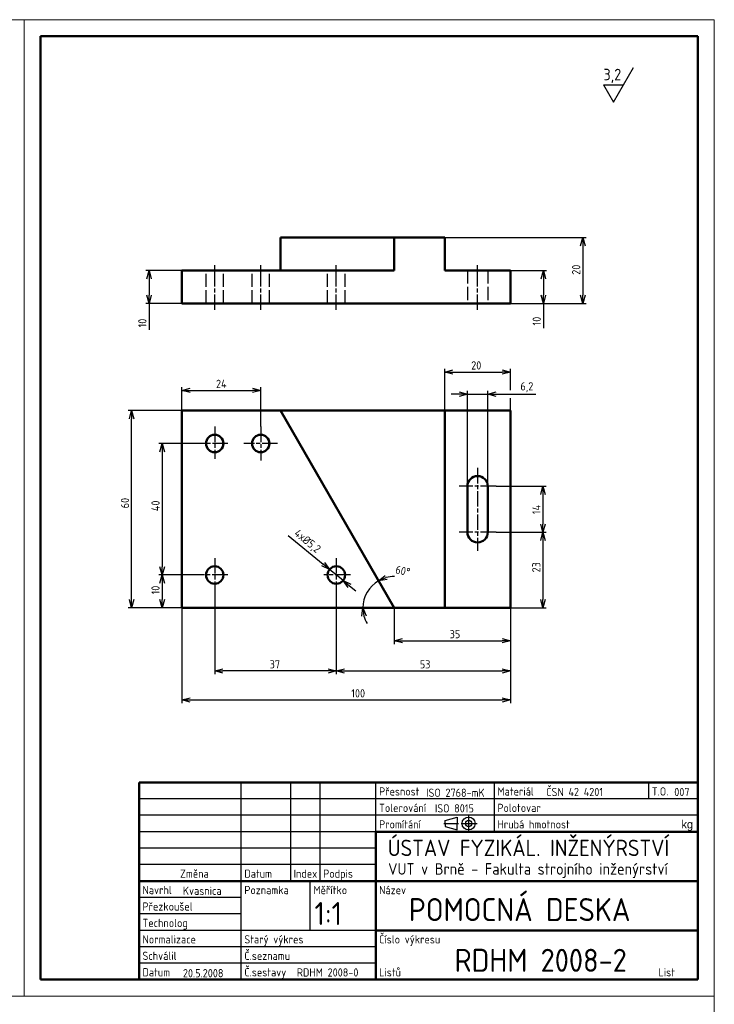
# Model space of a CAD drawing. Extents: x 324 to 1258, y -339 to 255.
# Tile 4 of 4: x 533 to 744, y -45 to 255. Entities that reach past the tile are written whole.
import ezdxf

# ---------------------------------------------------------------- set-up
doc = ezdxf.new("R2010")
doc.units = 0
doc.linetypes.add('CHAIN', pattern=[0.3543, 0.2362, -0.0295, 0.0591, -0.0295])
doc.linetypes.add('DASHED', pattern=[0.2068, 0.1655, -0.0413])
for name, color, linetype, lineweight in [('Centerline(ISO)', 1, 'CHAIN', 25), ('Dimensions(ISO)', 2, 'Continuous', 25), ('Hidden Edges(ISO)', 254, 'DASHED', 25), ('koty', 7, 'Continuous', 25), ('Viditelná (ISO)', 7, 'Continuous', 50), ('Visible Edges(ISO)', 7, 'Continuous', 50), ('šrafy', 100, 'Continuous', 25)]:
    doc.layers.add(name, color=color, linetype=linetype, lineweight=lineweight)
doc.styles.add('DEFAULT-ISO', font='isocp.shx')
doc.styles.add('ISO', font='iso8cs.shx', dxfattribs={"width": 0.75, "height": 3.5})
doc.styles.get("Standard").update_dxf_attribs({"font": 'ARIAL.TTF'})
doc.dimstyles.new('Copy of DEFAULT-ISO', dxfattribs={"dimtxt": 2.5, "dimasz": 2.5, "dimexe": 1, "dimexo": 0, "dimgap": 0.762, "dimtad": 1, "dimrnd": 1e-08, "dimzin": 12, "dimtxsty": 'DEFAULT-ISO', "dimblk": 'OPEN30', "dimcen": 0.09, "dimdle": 10, "dimclrd": 256, "dimclre": 256, "dimclrt": 256, "dimazin": 3, "dimtfac": 1, "dimtmove": 0, "dimatfit": 3, "dimldrblk": 'DOTSMALL', "dimfxl": 0, "dimtolj": 1, "dimtzin": 0, "dimlwd": 25, "dimlwe": -1, "dimarcsym": 0})
doc.dimstyles.get("Standard").update_dxf_attribs({"dimtxt": 0.18, "dimasz": 0.18, "dimexe": 0.18, "dimexo": 0.0625, "dimgap": 0.09, "dimtad": 0, "dimtih": 1, "dimtoh": 1, "dimdec": 4, "dimzin": 0, "dimdsep": 46, "dimtxsty": 'Standard', "dimcen": 0.09, "dimadec": 0, "dimazin": 0, "dimtfac": 1, "dimtdec": 4, "dimtofl": 0, "dimtmove": 0, "dimatfit": 3, "dimfxl": 0, "dimtolj": 1, "dimtzin": 0, "dimarcsym": 0})

# ---------------------------------------------------------------- blocks, each defined once
blk = doc.blocks.new('_Open30')
at = {"color": 0, "linetype": 'ByBlock', "lineweight": -2}
for p, q in [((-1, 0.27), (0, 0)), ((0, 0), (-1, -0.27)), ((0, 0), (-1, 0))]:
    blk.add_line(p, q, dxfattribs=at)
blk = doc.blocks.new('*D20')
at = {"layer": 'Defpoints', "color": 0, "linetype": 'Continuous'}
for p in [(677.49, 112.93), (677.49, 98.93), (691.76, 98.93)]:
    blk.add_point(p, dxfattribs=at)
at = {"layer": 'Dimensions(ISO)'}
for p, q in [((677.49, 112.93), (692.76, 112.93)), ((677.49, 98.93), (692.76, 98.93))]:
    blk.add_line(p, q, dxfattribs=at)
at = {"layer": 'Dimensions(ISO)', "lineweight": 25}
blk.add_line((691.76, 110.43), (691.76, 101.43), dxfattribs=at)
at = {"layer": 'Dimensions(ISO)', "linetype": 'Continuous', "lineweight": 25, "xscale": 2.5, "yscale": 2.5, "zscale": 2.5}
for p, rotation in [((691.76, 112.93), 90), ((691.76, 98.93), 270)]:
    blk.add_blockref('_Open30', p, dxfattribs=dict(at, rotation=rotation))
at = {"layer": 'Dimensions(ISO)', "linetype": 'Continuous', "lineweight": 25, "insert": (688.49, 104.44), "char_height": 2.5, "attachment_point": 1, "rotation": 90, "style": 'DEFAULT-ISO'}
blk.add_mtext('\\A1;14', dxfattribs=at)
blk = doc.blocks.new('_DotSmall')
at = {"color": 0, "linetype": 'ByBlock', "const_width": 0.5}
blk.add_lwpolyline([(-0.0625, 0, 1), (0.0625, 0, 1)], format="xyb", close=True, dxfattribs=at)
blk = doc.blocks.new('*D21')
at = {"layer": 'Defpoints', "color": 0, "linetype": 'Continuous'}
for p in [(674.99, 140.93), (668.79, 112.93), (674.99, 112.93)]:
    blk.add_point(p, dxfattribs=at)
at = {"layer": 'Dimensions(ISO)', "lineweight": 25}
for p, q in [((666.29, 140.93), (663.79, 140.93)), ((668.79, 140.93), (674.99, 140.93)), ((677.49, 140.93), (689.59, 140.93))]:
    blk.add_line(p, q, dxfattribs=at)
at = {"layer": 'Dimensions(ISO)'}
for p, q in [((668.79, 112.93), (668.79, 141.93)), ((674.99, 112.93), (674.99, 141.93))]:
    blk.add_line(p, q, dxfattribs=at)
at = {"layer": 'Dimensions(ISO)', "linetype": 'Continuous', "lineweight": 25, "xscale": 2.5, "yscale": 2.5, "zscale": 2.5}
blk.add_blockref('_Open30', (668.79, 140.93), dxfattribs=at)
at = {"layer": 'Dimensions(ISO)', "linetype": 'Continuous', "lineweight": 25, "xscale": 2.5, "yscale": 2.5, "zscale": 2.5, "rotation": 180}
blk.add_blockref('_Open30', (674.99, 140.93), dxfattribs=at)
at = {"layer": 'Dimensions(ISO)', "linetype": 'Continuous', "lineweight": 25, "insert": (684.91, 144.57), "char_height": 2.5, "attachment_point": 1, "style": 'DEFAULT-ISO'}
blk.add_mtext('\\A1;6,2', dxfattribs=at)
blk = doc.blocks.new('*D22')
at = {"layer": 'Defpoints', "color": 0, "linetype": 'Continuous'}
for p in [(677.49, 98.93), (681.89, 75.93), (691.76, 75.93)]:
    blk.add_point(p, dxfattribs=at)
at = {"layer": 'Dimensions(ISO)'}
for p, q in [((677.49, 98.93), (692.76, 98.93)), ((681.89, 75.93), (692.76, 75.93))]:
    blk.add_line(p, q, dxfattribs=at)
at = {"layer": 'Dimensions(ISO)', "lineweight": 25}
blk.add_line((691.76, 96.43), (691.76, 78.43), dxfattribs=at)
at = {"layer": 'Dimensions(ISO)', "linetype": 'Continuous', "lineweight": 25, "xscale": 2.5, "yscale": 2.5, "zscale": 2.5}
for p, rotation in [((691.76, 98.93), 90), ((691.76, 75.93), 270)]:
    blk.add_blockref('_Open30', p, dxfattribs=dict(at, rotation=rotation))
at = {"layer": 'Dimensions(ISO)', "linetype": 'Continuous', "lineweight": 25, "insert": (688.49, 86.72), "char_height": 2.5, "attachment_point": 1, "rotation": 90, "style": 'DEFAULT-ISO'}
blk.add_mtext('\\A1;23', dxfattribs=at)
blk = doc.blocks.new('*D23')
at = {"layer": 'Defpoints', "color": 0, "linetype": 'Continuous'}
for p in [(611.89, 135.93), (637.55, 79.2), (646.52, 75.93), (646.53, 75.93)]:
    blk.add_point(p, dxfattribs=at)
at = {"layer": 'Dimensions(ISO)', "lineweight": 25}
for start, end in [(120, 180), (89.9137, 104.9568), (195.0432, 210.0863)]:
    blk.add_arc((646.53, 75.93), 9.55, start, end, dxfattribs=at)
at = {"layer": 'Dimensions(ISO)', "linetype": 'Continuous', "lineweight": 25, "xscale": 2.5, "yscale": 2.5, "zscale": 2.5}
for p, rotation in [((641.75, 84.2), 202.478414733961), ((636.98, 75.93), 97.5215852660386)]:
    blk.add_blockref('_Open30', p, dxfattribs=dict(at, rotation=rotation))
at = {"layer": 'Dimensions(ISO)', "linetype": 'Continuous', "lineweight": 25, "insert": (647.23, 88.91), "char_height": 2.5, "attachment_point": 1, "rotation": 347.1701, "style": 'DEFAULT-ISO'}
blk.add_mtext('\\A1;60°', dxfattribs=at)
blk = doc.blocks.new('*D24')
at = {"layer": 'Defpoints', "color": 0, "linetype": 'Continuous'}
for p in [(581.89, 75.93), (681.89, 75.93), (681.89, 47.93)]:
    blk.add_point(p, dxfattribs=at)
at = {"layer": 'Dimensions(ISO)'}
for p, q in [((581.89, 75.93), (581.89, 46.93)), ((681.89, 75.93), (681.89, 46.93))]:
    blk.add_line(p, q, dxfattribs=at)
at = {"layer": 'Dimensions(ISO)', "lineweight": 25}
blk.add_line((584.39, 47.93), (679.39, 47.93), dxfattribs=at)
at = {"layer": 'Dimensions(ISO)', "linetype": 'Continuous', "lineweight": 25, "xscale": 2.5, "yscale": 2.5, "zscale": 2.5, "rotation": 180}
blk.add_blockref('_Open30', (581.89, 47.93), dxfattribs=at)
at = {"layer": 'Dimensions(ISO)', "linetype": 'Continuous', "lineweight": 25, "xscale": 2.5, "yscale": 2.5, "zscale": 2.5}
blk.add_blockref('_Open30', (681.89, 47.93), dxfattribs=at)
at = {"layer": 'Dimensions(ISO)', "linetype": 'Continuous', "lineweight": 25, "insert": (633.44, 51.19), "char_height": 2.5, "attachment_point": 1, "style": 'DEFAULT-ISO'}
blk.add_mtext('\\A1;100', dxfattribs=at)
blk = doc.blocks.new('*D25')
at = {"layer": 'Defpoints', "color": 0, "linetype": 'Continuous'}
for p in [(646.53, 75.93), (681.89, 75.93), (681.89, 65.93)]:
    blk.add_point(p, dxfattribs=at)
at = {"layer": 'Dimensions(ISO)'}
for p, q in [((646.53, 75.93), (646.53, 64.93)), ((681.89, 75.93), (681.89, 64.93))]:
    blk.add_line(p, q, dxfattribs=at)
at = {"layer": 'Dimensions(ISO)', "lineweight": 25}
blk.add_line((649.03, 65.93), (679.39, 65.93), dxfattribs=at)
at = {"layer": 'Dimensions(ISO)', "linetype": 'Continuous', "lineweight": 25, "xscale": 2.5, "yscale": 2.5, "zscale": 2.5, "rotation": 180}
blk.add_blockref('_Open30', (646.53, 65.93), dxfattribs=at)
at = {"layer": 'Dimensions(ISO)', "linetype": 'Continuous', "lineweight": 25, "xscale": 2.5, "yscale": 2.5, "zscale": 2.5}
blk.add_blockref('_Open30', (681.89, 65.93), dxfattribs=at)
at = {"layer": 'Dimensions(ISO)', "linetype": 'Continuous', "lineweight": 25, "insert": (663.39, 69.19), "char_height": 2.5, "attachment_point": 1, "style": 'DEFAULT-ISO'}
blk.add_mtext('\\A1;35', dxfattribs=at)
blk = doc.blocks.new('*D26')
at = {"layer": 'Defpoints', "color": 0, "linetype": 'Continuous'}
for p in [(591.89, 81.13), (628.89, 81.13), (591.89, 56.75)]:
    blk.add_point(p, dxfattribs=at)
at = {"layer": 'Dimensions(ISO)'}
for p, q in [((591.89, 81.13), (591.89, 55.75)), ((628.89, 81.13), (628.89, 55.75))]:
    blk.add_line(p, q, dxfattribs=at)
at = {"layer": 'Dimensions(ISO)', "lineweight": 25}
blk.add_line((626.39, 56.75), (594.39, 56.75), dxfattribs=at)
at = {"layer": 'Dimensions(ISO)', "linetype": 'Continuous', "lineweight": 25, "xscale": 2.5, "yscale": 2.5, "zscale": 2.5, "rotation": 180}
blk.add_blockref('_Open30', (591.89, 56.75), dxfattribs=at)
at = {"layer": 'Dimensions(ISO)', "linetype": 'Continuous', "lineweight": 25, "xscale": 2.5, "yscale": 2.5, "zscale": 2.5}
blk.add_blockref('_Open30', (628.89, 56.75), dxfattribs=at)
at = {"layer": 'Dimensions(ISO)', "linetype": 'Continuous', "lineweight": 25, "insert": (608.62, 60.01), "char_height": 2.5, "attachment_point": 1, "style": 'DEFAULT-ISO'}
blk.add_mtext('\\A1;37', dxfattribs=at)
blk = doc.blocks.new('*D27')
at = {"layer": 'Defpoints', "color": 0, "linetype": 'Continuous'}
for p in [(583.39, 85.93), (575.89, 75.93), (581.89, 75.93)]:
    blk.add_point(p, dxfattribs=at)
at = {"layer": 'Dimensions(ISO)'}
for p, q in [((583.39, 85.93), (574.89, 85.93)), ((581.89, 75.93), (574.89, 75.93))]:
    blk.add_line(p, q, dxfattribs=at)
at = {"layer": 'Dimensions(ISO)', "lineweight": 25}
blk.add_line((575.89, 83.43), (575.89, 78.43), dxfattribs=at)
at = {"layer": 'Dimensions(ISO)', "linetype": 'Continuous', "lineweight": 25, "xscale": 2.5, "yscale": 2.5, "zscale": 2.5}
for p, rotation in [((575.89, 85.93), 90), ((575.89, 75.93), 270)]:
    blk.add_blockref('_Open30', p, dxfattribs=dict(at, rotation=rotation))
at = {"layer": 'Dimensions(ISO)', "linetype": 'Continuous', "lineweight": 25, "insert": (572.62, 80.02), "char_height": 2.5, "attachment_point": 1, "rotation": 90, "style": 'DEFAULT-ISO'}
blk.add_mtext('\\A1;10', dxfattribs=at)
blk = doc.blocks.new('*D28')
at = {"layer": 'Defpoints', "color": 0, "linetype": 'Continuous'}
for p in [(587.65, 125.93), (575.89, 85.93), (588.38, 85.93)]:
    blk.add_point(p, dxfattribs=at)
at = {"layer": 'Dimensions(ISO)'}
for p, q in [((587.65, 125.93), (574.89, 125.93)), ((588.38, 85.93), (574.89, 85.93))]:
    blk.add_line(p, q, dxfattribs=at)
at = {"layer": 'Dimensions(ISO)', "lineweight": 25}
blk.add_line((575.89, 123.43), (575.89, 88.43), dxfattribs=at)
at = {"layer": 'Dimensions(ISO)', "linetype": 'Continuous', "lineweight": 25, "xscale": 2.5, "yscale": 2.5, "zscale": 2.5}
for p, rotation in [((575.89, 125.93), 90), ((575.89, 85.93), 270)]:
    blk.add_blockref('_Open30', p, dxfattribs=dict(at, rotation=rotation))
at = {"layer": 'Dimensions(ISO)', "linetype": 'Continuous', "lineweight": 25, "insert": (572.62, 105.36), "char_height": 2.5, "attachment_point": 1, "rotation": 90, "style": 'DEFAULT-ISO'}
blk.add_mtext('\\A1;40', dxfattribs=at)
blk = doc.blocks.new('*D29')
at = {"layer": 'Defpoints', "color": 0, "linetype": 'Continuous'}
for p in [(566.58, 135.93), (581.89, 135.93), (581.89, 75.93)]:
    blk.add_point(p, dxfattribs=at)
at = {"layer": 'Dimensions(ISO)'}
for p, q in [((581.89, 135.93), (565.58, 135.93)), ((581.89, 75.93), (565.58, 75.93))]:
    blk.add_line(p, q, dxfattribs=at)
at = {"layer": 'Dimensions(ISO)', "lineweight": 25}
blk.add_line((566.58, 78.43), (566.58, 133.43), dxfattribs=at)
at = {"layer": 'Dimensions(ISO)', "linetype": 'Continuous', "lineweight": 25, "xscale": 2.5, "yscale": 2.5, "zscale": 2.5}
for p, rotation in [((566.58, 135.93), 90), ((566.58, 75.93), 270)]:
    blk.add_blockref('_Open30', p, dxfattribs=dict(at, rotation=rotation))
at = {"layer": 'Dimensions(ISO)', "linetype": 'Continuous', "lineweight": 25, "insert": (563.32, 106.22), "char_height": 2.5, "attachment_point": 1, "rotation": 90, "style": 'DEFAULT-ISO'}
blk.add_mtext('\\A1;60', dxfattribs=at)
blk = doc.blocks.new('*D30')
at = {"layer": 'Defpoints', "color": 0, "linetype": 'Continuous'}
for p in [(661.89, 188.56), (681.89, 168.56), (703.89, 168.56)]:
    blk.add_point(p, dxfattribs=at)
at = {"layer": 'Dimensions(ISO)'}
for p, q in [((661.89, 188.56), (704.89, 188.56)), ((681.89, 168.56), (704.89, 168.56))]:
    blk.add_line(p, q, dxfattribs=at)
at = {"layer": 'Dimensions(ISO)', "lineweight": 25}
blk.add_line((703.89, 186.06), (703.89, 171.06), dxfattribs=at)
at = {"layer": 'Dimensions(ISO)', "linetype": 'Continuous', "lineweight": 25, "xscale": 2.5, "yscale": 2.5, "zscale": 2.5}
for p, rotation in [((703.89, 188.56), 90), ((703.89, 168.56), 270)]:
    blk.add_blockref('_Open30', p, dxfattribs=dict(at, rotation=rotation))
at = {"layer": 'Dimensions(ISO)', "linetype": 'Continuous', "lineweight": 25, "insert": (700.62, 177.26), "char_height": 2.5, "attachment_point": 1, "rotation": 90, "style": 'DEFAULT-ISO'}
blk.add_mtext('\\A1;20', dxfattribs=at)
blk = doc.blocks.new('*D31')
at = {"layer": 'Defpoints', "color": 0, "linetype": 'Continuous'}
for p in [(681.89, 178.56), (691.89, 178.56), (681.89, 168.56)]:
    blk.add_point(p, dxfattribs=at)
at = {"layer": 'Dimensions(ISO)'}
for p, q in [((681.89, 178.56), (692.89, 178.56)), ((681.89, 168.56), (692.89, 168.56))]:
    blk.add_line(p, q, dxfattribs=at)
at = {"layer": 'Dimensions(ISO)', "lineweight": 25}
for p, q in [((691.89, 176.06), (691.89, 171.06)), ((691.89, 168.56), (691.89, 161.06))]:
    blk.add_line(p, q, dxfattribs=at)
at = {"layer": 'Dimensions(ISO)', "linetype": 'Continuous', "lineweight": 25, "xscale": 2.5, "yscale": 2.5, "zscale": 2.5}
for p, rotation in [((691.89, 178.56), 90), ((691.89, 168.56), 270)]:
    blk.add_blockref('_Open30', p, dxfattribs=dict(at, rotation=rotation))
at = {"layer": 'Dimensions(ISO)', "linetype": 'Continuous', "lineweight": 25, "insert": (688.62, 161.83), "char_height": 2.5, "attachment_point": 1, "rotation": 90, "style": 'DEFAULT-ISO'}
blk.add_mtext('\\A1;10', dxfattribs=at)
blk = doc.blocks.new('*D32')
at = {"layer": 'Defpoints', "color": 0, "linetype": 'Continuous'}
for p in [(571.89, 178.56), (581.89, 178.56), (581.89, 168.56)]:
    blk.add_point(p, dxfattribs=at)
at = {"layer": 'Dimensions(ISO)'}
for p, q in [((581.89, 178.56), (570.89, 178.56)), ((581.89, 168.56), (570.89, 168.56))]:
    blk.add_line(p, q, dxfattribs=at)
at = {"layer": 'Dimensions(ISO)', "lineweight": 25}
for p, q in [((571.89, 176.06), (571.89, 171.06)), ((571.89, 168.56), (571.89, 160.47))]:
    blk.add_line(p, q, dxfattribs=at)
at = {"layer": 'Dimensions(ISO)', "linetype": 'Continuous', "lineweight": 25, "xscale": 2.5, "yscale": 2.5, "zscale": 2.5}
for p, rotation in [((571.89, 178.56), 90), ((571.89, 168.56), 270)]:
    blk.add_blockref('_Open30', p, dxfattribs=dict(at, rotation=rotation))
at = {"layer": 'Dimensions(ISO)', "linetype": 'Continuous', "lineweight": 25, "insert": (568.62, 161.23), "char_height": 2.5, "attachment_point": 1, "rotation": 90, "style": 'DEFAULT-ISO'}
blk.add_mtext('\\A1;10', dxfattribs=at)
blk = doc.blocks.new('*D33')
at = {"layer": 'Defpoints', "color": 0}
for p in [(605.89, 142.07), (581.89, 135.93), (605.89, 131.08)]:
    blk.add_point(p, dxfattribs=at)
at = {"layer": 'Dimensions(ISO)'}
for p, q in [((581.89, 135.93), (581.89, 143.07)), ((605.89, 131.08), (605.89, 143.07))]:
    blk.add_line(p, q, dxfattribs=at)
at = {"layer": 'Dimensions(ISO)', "lineweight": 25}
blk.add_line((584.39, 142.07), (603.39, 142.07), dxfattribs=at)
at = {"layer": 'Dimensions(ISO)', "lineweight": 25, "xscale": 2.5, "yscale": 2.5, "zscale": 2.5, "rotation": 180}
blk.add_blockref('_Open30', (581.89, 142.07), dxfattribs=at)
at = {"layer": 'Dimensions(ISO)', "lineweight": 25, "xscale": 2.5, "yscale": 2.5, "zscale": 2.5}
blk.add_blockref('_Open30', (605.89, 142.07), dxfattribs=at)
at = {"layer": 'Dimensions(ISO)', "insert": (593.89, 144.08), "char_height": 2.5, "attachment_point": 5, "style": 'DEFAULT-ISO'}
blk.add_mtext('\\A1;24', dxfattribs=at)
blk = doc.blocks.new('PROFST00JR2SSC')
at = {"layer": 'koty'}
for p, q in [((0, 0), (6.06, 10.5)), ((-3.03, 5.25), (0, 0)), ((-3.03, 5.25), (3.03, 5.25))]:
    blk.add_line(p, q, dxfattribs=at)
at = {"flags": 9}
for tag in ['INFO', 'INFO1', 'INFO2', 'INFO3', 'INFO4', 'INFO5', 'INFO6', 'INFO7', 'INFO8', 'INFO9']:
    blk.add_attdef(tag, (0, 0), '', height=3, dxfattribs=at)
at = {"layer": 'koty', "style": 'DEFAULT-ISO'}
blk.add_text('3,2', height=3.5, dxfattribs=at).set_placement((-3.08, 6.65))
blk = doc.blocks.new('*D34')
at = {"layer": 'Defpoints', "color": 0}
for p in [(626.83, 87.61), (630.94, 84.25)]:
    blk.add_point(p, dxfattribs=at)
at = {"layer": 'Dimensions(ISO)', "lineweight": 25}
for p, q in [((614.21, 97.92), (624.9, 89.19)), ((630.94, 84.25), (626.83, 87.61)), ((632.87, 82.67), (634.81, 81.09))]:
    blk.add_line(p, q, dxfattribs=at)
at = {"layer": 'Dimensions(ISO)', "lineweight": 25, "xscale": 2.5, "yscale": 2.5, "zscale": 2.5}
for p, rotation in [((626.83, 87.61), 320.7459016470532), ((630.94, 84.25), 140.7459016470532)]:
    blk.add_blockref('_Open30', p, dxfattribs=dict(at, rotation=rotation))
at = {"layer": 'Dimensions(ISO)', "insert": (619.98, 96.05), "char_height": 2.5, "attachment_point": 5, "rotation": 320.7459, "style": 'DEFAULT-ISO'}
blk.add_mtext('\\A1;4x%%c5,2', dxfattribs=at)
blk = doc.blocks.new('_Dot')
at = {"color": 0, "linetype": 'ByBlock', "lineweight": -2}
blk.add_line((-0.5, 0), (-1, 0), dxfattribs=at)
at = {"color": 0, "linetype": 'ByBlock', "const_width": 0.5}
blk.add_lwpolyline([(-0.25, 0, 1), (0.25, 0, 1)], format="xyb", close=True, dxfattribs=at)
blk = doc.blocks.new('*D44')
at = {"layer": 'Defpoints', "color": 0}
for p in [(681.89, 147.67), (681.89, 142.15), (661.89, 135.93)]:
    blk.add_point(p, dxfattribs=at)
at = {"layer": 'Dimensions(ISO)'}
for p, q in [((661.89, 135.93), (661.89, 148.67)), ((681.89, 142.15), (681.89, 148.67))]:
    blk.add_line(p, q, dxfattribs=at)
at = {"layer": 'Dimensions(ISO)', "lineweight": 25}
blk.add_line((664.39, 147.67), (679.39, 147.67), dxfattribs=at)
at = {"layer": 'Dimensions(ISO)', "lineweight": 25, "xscale": 2.5, "yscale": 2.5, "zscale": 2.5, "rotation": 180}
blk.add_blockref('_Open30', (661.89, 147.67), dxfattribs=at)
at = {"layer": 'Dimensions(ISO)', "lineweight": 25, "xscale": 2.5, "yscale": 2.5, "zscale": 2.5}
blk.add_blockref('_Open30', (681.89, 147.67), dxfattribs=at)
at = {"layer": 'Dimensions(ISO)', "insert": (671.47, 149.68), "char_height": 2.5, "attachment_point": 5, "style": 'DEFAULT-ISO'}
blk.add_mtext('\\A1;20', dxfattribs=at)
blk = doc.blocks.new('*D45')
at = {"layer": 'Defpoints', "color": 0}
for p in [(628.89, 81.13), (681.89, 75.93), (681.89, 56.75)]:
    blk.add_point(p, dxfattribs=at)
at = {"layer": 'Dimensions(ISO)'}
for p, q in [((628.89, 81.13), (628.89, 55.75)), ((681.89, 75.93), (681.89, 55.75))]:
    blk.add_line(p, q, dxfattribs=at)
at = {"layer": 'Dimensions(ISO)', "lineweight": 25}
blk.add_line((631.39, 56.75), (679.39, 56.75), dxfattribs=at)
at = {"layer": 'Dimensions(ISO)', "lineweight": 25, "xscale": 2.5, "yscale": 2.5, "zscale": 2.5, "rotation": 180}
blk.add_blockref('_Open30', (628.89, 56.75), dxfattribs=at)
at = {"layer": 'Dimensions(ISO)', "lineweight": 25, "xscale": 2.5, "yscale": 2.5, "zscale": 2.5}
blk.add_blockref('_Open30', (681.89, 56.75), dxfattribs=at)
at = {"layer": 'Dimensions(ISO)', "insert": (655.91, 58.76), "char_height": 2.5, "attachment_point": 5, "style": 'DEFAULT-ISO'}
blk.add_mtext('\\A1;53', dxfattribs=at)
blk = doc.blocks.new('A$C6CD7224C')
at = {"layer": 'Visible Edges(ISO)'}
for p, q in [((-170, 60), (0, 60)), ((-170, 60), (-170, 0)), ((0, 0), (0, 60)), ((0, 45), (-98, 45)), ((-98, 45), (-98, 0)), ((-98, 30), (-170, 30)), ((0, 30), (-98, 30)), ((0, 15), (-98, 15)), ((-170, 0), (0, 0))]:
    blk.add_line(p, q, dxfattribs=at)
at = {"layer": 'šrafy'}
for p, q in [((-139, 0), (-139, 60)), ((-124, 60), (-124, 30)), ((-115, 60), (-115, 30)), ((-98, 45), (-98, 60)), ((-62, 60), (-62, 45)), ((-15, 60), (-15, 55)), ((-55, 55), (-170, 55)), ((0, 55), (-55, 55)), ((-55, 50), (-170, 50)), ((-76.89, 48.45), (-73.27, 49.47)), ((-76.89, 47.5), (-76.89, 48.45)), ((-73.27, 49.47), (-73.27, 47.5)), ((-69.77, 49.82), (-69.77, 45.14)), ((0, 50), (-55, 50)), ((-98, 45), (-170, 45)), ((-77.29, 47.5), (-72.83, 47.5)), ((-76.89, 47.5), (-76.89, 46.55)), ((-76.89, 46.55), (-73.27, 45.53)), ((-73.27, 45.53), (-73.27, 47.5)), ((-72.04, 47.5), (-67.12, 47.5)), ((-98, 40), (-170, 40)), ((-98, 35), (-170, 35)), ((-118, 15), (-118, 30)), ((-139, 25), (-170, 25)), ((-139, 20), (-170, 20)), ((-98, 15), (-170, 15)), ((-98, 10), (-170, 10)), ((-98, 5), (-170, 5))]:
    blk.add_line(p, q, dxfattribs=at)
for radius in [1.97, 0.951]:
    blk.add_circle((-69.77, 47.5), radius, dxfattribs=at)
at = {"layer": 'koty', "color": 1, "style": 'DEFAULT-ISO'}
blk.add_text('VUT v Brně - Fakulta strojního inženýrství', height=3.5, dxfattribs=at).set_placement((-94.24, 31.93))
at = {"layer": 'koty', "style": 'DEFAULT-ISO', "flags": 8}
blk.add_attdef('ISO2786-MK', (-82.67, 55.6), '', height=2.5, dxfattribs=at)
at = {"layer": 'koty', "style": 'DEFAULT-ISO'}
for tag, p in [('ALMGSIO.5', (-46.14, 55.83)), ('007', (-7.19, 55.83)), ('ISO8015', (-80.02, 50.86)), ('%%C65X440', (-44.16, 50.86)), ('ČSN425510', (-23.7, 50.86)), ('SHÁNĚL', (-156.7, 25.78)), ('SHÁNĚL', (-156.7, 5.9)), ('4-S42-13/02', (-122.1, 5.85)), ('7.12.2003', (-156.7, 0.71)), ('4-S42-13/02', (-122.02, 0.94))]:
    blk.add_attdef(tag, p, '', height=2.5, dxfattribs=at)
at = {"layer": 'Visible Edges(ISO)', "style": 'DEFAULT-ISO'}
blk.add_text('ÚSTAV FYZIKÁL. INŽENÝRSTVÍ', height=5, dxfattribs=at).set_placement((-94.34, 37.57))
for tag, p in [("ČOČKA_F'=118,455", (-87.97, 17.81)), ('1:1', (-116.65, 16.61)), ('1-S42-13/13', (-74.05, 2.38))]:
    blk.add_attdef(tag, p, '', height=7, dxfattribs=at)
at = {"layer": 'šrafy'}
for s, style, p in [('Přesnost', 'DEFAULT-ISO', (-97, 56)), ('Materiál', 'DEFAULT-ISO', (-61, 56)), ('T.O.', 'DEFAULT-ISO', (-14, 56)), ('Tolerování', 'DEFAULT-ISO', (-97, 51)), ('Polotovar', 'DEFAULT-ISO', (-61, 51)), ('Promítání', 'DEFAULT-ISO', (-97, 46)), ('Hrubá hmotnost', 'DEFAULT-ISO', (-61, 46)), ('kg', 'ISO', (-5, 46)), (' Změna', 'DEFAULT-ISO', (-159, 31)), ('Datum', 'DEFAULT-ISO', (-138, 31)), ('Index', 'DEFAULT-ISO', (-123, 31)), ('Podpis', 'DEFAULT-ISO', (-114, 31)), ('Navrhl', 'DEFAULT-ISO', (-169, 26)), ('Poznamka', 'DEFAULT-ISO', (-138, 26)), ('Měřítko', 'DEFAULT-ISO', (-117, 26)), ('Název', 'DEFAULT-ISO', (-97, 26)), ('Přezkoušel', 'DEFAULT-ISO', (-169, 21)), ('Technolog', 'DEFAULT-ISO', (-169, 16)), ('Normalizace', 'DEFAULT-ISO', (-169, 11)), ('Starý výkres', 'DEFAULT-ISO', (-138, 11)), ('Číslo výkresu', 'DEFAULT-ISO', (-97, 11)), ('Č.seznamu', 'DEFAULT-ISO', (-138, 6)), ('Schválil', 'DEFAULT-ISO', (-169, 6)), ('Datum', 'DEFAULT-ISO', (-169, 1)), ('Č.sestavy', 'DEFAULT-ISO', (-138, 1)), ('Listů', 'DEFAULT-ISO', (-97, 1)), ('List', 'DEFAULT-ISO', (-12, 1))]:
    blk.add_text(s, height=2.5, dxfattribs=dict(at, style=style)).set_placement(p)

msp = doc.modelspace()

# ---------------------------------------------------------------- linework, layer by layer
at = {"color": 7, "lineweight": 20, "ltscale": 0.2}
for p, q in [((533.91038249, 254.84281349), (323.91038249, 254.84281349)), ((533.91038249, -42.15718651), (533.91038249, 254.84281349)), ((533.91038249, 254.84281349), (533.91038249, -42.15718651)), ((743.91038249, 254.84281349), (533.91038249, 254.84281349)), ((743.91038249, -42.15718651), (743.91038249, 254.84281349)), ((323.91038249, -42.15718651), (533.91038249, -42.15718651)), ((533.91038249, -42.15718651), (323.91038249, -42.15718651)), ((533.91038249, -42.15718651), (743.91038249, -42.15718651)), ((743.91038249, -42.15718651), (533.91038249, -42.15718651)), ((743.91038249, -339.15718651), (743.91038249, -42.15718651))]:
    msp.add_line(p, q, dxfattribs=at)
at = {"layer": 'Centerline(ISO)', "linetype": 'CHAIN', "ltscale": 20}
for p, q in [((591.88626974, 166.56268012), (591.88626974, 180.56268012)), ((605.88626974, 166.56268012), (605.88626974, 180.56268012)), ((628.88626974, 166.56268012), (628.88626974, 180.56268012)), ((671.88626974, 166.56268012), (671.88626974, 180.56268012)), ((591.88626974, 131.08043543), (591.88626974, 121.22834807)), ((605.88626974, 131.08043543), (605.88626974, 120.78043543)), ((595.9180948, 125.93043543), (587.65252297, 125.93043543)), ((611.03626974, 125.93043543), (600.73626974, 125.93043543)), ((671.88626974, 118.53043543), (671.88626974, 93.33043543)), ((677.48626974, 112.93043543), (666.28626974, 112.93043543)), ((677.48626974, 98.93043543), (666.28626974, 98.93043543)), ((591.88626974, 91.08043543), (591.88626974, 81.1307905)), ((628.88626974, 91.08043543), (628.88626974, 81.1307905)), ((595.84623173, 85.93043543), (588.38403413, 85.93043543)), ((633.22611772, 85.93043543), (625.07550967, 85.93043543))]:
    msp.add_line(p, q, dxfattribs=at)
at = {"layer": 'Dimensions(ISO)'}
msp.add_line((681.88626974, 135.93043543), (681.88626974, 139.67955043), dxfattribs=at)
at = {"layer": 'Hidden Edges(ISO)', "ltscale": 24.17795}
for p, q in [((589.23626974, 168.56268012), (589.23626974, 178.56268012)), ((594.53626974, 168.56268012), (594.53626974, 178.56268012)), ((603.23626974, 168.56268012), (603.23626974, 178.56268012)), ((608.53626974, 168.56268012), (608.53626974, 178.56268012)), ((626.23626974, 168.56268012), (626.23626974, 178.56268012)), ((631.53626974, 168.56268012), (631.53626974, 178.56268012)), ((668.78626974, 178.56268012), (668.78626974, 168.56268012)), ((674.98626974, 178.56268012), (674.98626974, 168.56268012))]:
    msp.add_line(p, q, dxfattribs=at)
at = {"layer": 'Viditelná (ISO)', "ltscale": 0.2}
for p, q in [((538.91038249, 249.84281349), (538.91038249, -37.15718651)), ((738.91038249, 249.84281349), (538.91038249, 249.84281349)), ((738.91038249, -37.15718651), (738.91038249, 249.84281349)), ((538.91038249, -37.15718651), (738.91038249, -37.15718651))]:
    msp.add_line(p, q, dxfattribs=at)
at = {"layer": 'Viditelná (ISO)'}
for p, q in [((611.88626974, 188.56268012), (646.52728589, 188.56268012)), ((611.88626974, 178.56268012), (611.88626974, 188.56268012)), ((646.52728589, 188.56268012), (646.52728589, 178.56268012)), ((661.88626974, 188.56268012), (646.52728589, 188.56268012)), ((661.88626974, 178.56268012), (661.88626974, 188.56268012)), ((646.52728589, 178.56268012), (581.88626974, 178.56268012)), ((581.88626974, 168.56268012), (581.88626974, 178.56268012)), ((681.88626974, 178.56268012), (661.88626974, 178.56268012)), ((681.88626974, 168.56268012), (681.88626974, 178.56268012)), ((681.88626974, 168.56268012), (581.88626974, 168.56268012)), ((581.88626974, 135.93043543), (611.88626974, 135.93043543)), ((581.88626974, 75.93043543), (581.88626974, 135.93043543)), ((611.88626974, 135.93043543), (646.52728589, 75.93043543)), ((611.88626974, 135.93043543), (661.88626974, 135.93043543)), ((661.88626974, 75.93043543), (661.88626974, 135.93043543)), ((661.88626974, 135.93043543), (681.88626974, 135.93043543)), ((681.88626974, 135.93043543), (681.88626974, 75.93043543)), ((668.78626974, 98.93043543), (668.78626974, 112.93043543)), ((674.98626974, 112.93043543), (674.98626974, 98.93043543)), ((646.52728589, 75.93043543), (581.88626974, 75.93043543)), ((661.88626974, 75.93043543), (646.52728589, 75.93043543)), ((681.88626974, 75.93043543), (661.88626974, 75.93043543))]:
    msp.add_line(p, q, dxfattribs=at)
for centre in [(591.88626974, 125.93043543), (605.88626974, 125.93043543), (591.88626974, 85.93043543), (628.88626974, 85.93043543)]:
    msp.add_circle(centre, 2.65, dxfattribs=at)
for centre, start, end in [((671.88626974, 112.93043543), 0, 180), ((671.88626974, 98.93043543), 180, 0)]:
    msp.add_arc(centre, 3.1, start, end, dxfattribs=at)

# ---------------------------------------------------------------- block references
at = {"layer": 'Viditelná (ISO)', "xscale": 1.000439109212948, "yscale": 1.000439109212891, "zscale": 1.00043910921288}
msp.add_blockref('PROFST00JR2SSC', (713.24275675, 229.75976471), dxfattribs=at)
at = {"layer": 'Viditelná (ISO)'}
ref = msp.add_blockref('A$C6CD7224C', (738.91038249, -37.15718651), dxfattribs=at)
ref.add_attrib('ALMGSIO.5', 'ČSN 42 4201', (692.77002786, 18.67265552), dxfattribs={"layer": 'koty', "height": 2.5, "style": 'DEFAULT-ISO'})
ref.add_attrib('007', '007', (731.7187087, 18.67265552), dxfattribs={"layer": 'koty', "height": 2.5, "style": 'DEFAULT-ISO'})
ref.add_attrib('ISO2786-MK', 'ISO 2768-mK', (656.23541955, 18.44265552), dxfattribs={"layer": 'koty', "height": 2.5, "style": 'DEFAULT-ISO', "flags": 8})
ref.add_attrib('ISO8015', 'ISO 8015', (658.89196793, 13.70265552), dxfattribs={"layer": 'koty', "height": 2.5, "style": 'DEFAULT-ISO'})
ref.add_attrib("ČOČKA_F'=118,455", 'POMOCNÁ DESKA', (650.94233565, -19.35049029), dxfattribs={"layer": '0', "height": 7, "style": 'DEFAULT-ISO'})
ref.add_attrib('1:1', '1:1', (622.26413325, -20.54363572), dxfattribs={"layer": '0', "height": 7, "style": 'DEFAULT-ISO'})
ref.add_attrib('SHÁNĚL', 'Kvasnica', (582.21240749, -11.37734448), dxfattribs={"layer": 'koty', "height": 2.5, "style": 'DEFAULT-ISO'})
ref.add_attrib('4-S42-13/02', 'RDHM 2008-0', (616.88557117, -36.21877047), dxfattribs={"layer": 'koty', "height": 2.5, "style": 'DEFAULT-ISO'})
ref.add_attrib('7.12.2003', '20.5.2008', (582.21240749, -36.44734448), dxfattribs={"layer": 'koty', "height": 2.5, "style": 'DEFAULT-ISO'})
ref.add_attrib('1-S42-13/13', 'RDHM 2008-2', (664.86352226, -34.77509114), dxfattribs={"layer": '0', "height": 7, "style": 'DEFAULT-ISO'})

# ---------------------------------------------------------------- dimensions: what is measured, and where the dimension line sits
at = {"layer": 'Dimensions(ISO)', "color": 7, "linetype": 'Continuous', "lineweight": 25}
for base, p1, p2, angle, override, picture, middle in [((703.88626974, 168.56268012), (661.88626974, 188.56268012), (681.88626974, 168.56268012), 90, {"dimdec": 2, "dimtp": 0, "dimtm": 0, "dimtdec": 2}, '*D30', (703.88626974, 178.6712342)), ((571.88626974, 178.56268012), (581.88626974, 168.56268012), (581.88626974, 178.56268012), 90, {"dimdec": 2, "dimtp": 0, "dimtm": 0, "dimtdec": 2}, '*D32', (571.88626974, 162.3544552)), ((691.88626974, 178.56268012), (681.88626974, 168.56268012), (681.88626974, 178.56268012), 90, {"dimdec": 2, "dimtp": 0, "dimtm": 0, "dimtdec": 2}, '*D31', (691.88626974, 162.95141053)), ((566.58197311, 135.93043543), (581.88626974, 75.93043543), (581.88626974, 135.93043543), 90, {"dimdec": 2, "dimtp": 0, "dimtm": 0, "dimtdec": 2}, '*D29', (566.58197311, 107.66966774)), ((575.88626974, 85.93043543), (587.65252297, 125.93043543), (588.38403413, 85.93043543), 90, {"dimdec": 2, "dimtp": 0, "dimtm": 0, "dimtdec": 2}, '*D28', (575.88626974, 106.85659298)), ((691.75586727, 98.93043543), (677.48626974, 112.93043543), (677.48626974, 98.93043543), 90, {"dimdec": 2, "dimtp": 0, "dimtm": 0, "dimtdec": 2}, '*D20', (691.75586727, 105.68793786)), ((691.75586727, 75.93043543), (677.48626974, 98.93043543), (681.88626974, 75.93043543), 90, {"dimdec": 2, "dimtp": 0, "dimtm": 0, "dimtdec": 2}, '*D22', (691.75586727, 88.17949676)), ((575.88626974, 75.93043543), (583.38626974, 85.93043543), (581.88626974, 75.93043543), 90, {"dimdec": 2, "dimtp": 0, "dimtm": 0, "dimtdec": 2}, '*D27', (575.88626974, 81.15092771)), ((591.88626974, 56.75107524), (628.88626974, 81.1307905), (591.88626974, 81.1307905), 180, {"dimdec": 2, "dimtp": 0, "dimtm": 0, "dimtdec": 2}, '*D26', (609.99555838, 56.75107524)), ((681.88626974, 65.93043543), (646.52728589, 75.93043543), (681.88626974, 75.93043543), 180, {"dimdec": 0, "dimtp": 0, "dimtm": 0, "dimtdec": 0}, '*D25', (664.81680186, 65.93043543))]:
    dim = msp.add_linear_dim(base=base, p1=p1, p2=p2, angle=angle, dimstyle='Copy of DEFAULT-ISO', override=override, dxfattribs=at)
    dim.commit()
    dim.dimension.update_dxf_attribs({"geometry": picture, "text_midpoint": middle, "dimtype": 160})
at = {"layer": 'Dimensions(ISO)'}
for base, p1, p2, picture, middle in [((681.88626974, 147.66590894), (661.88626974, 135.93043543), (681.88626974, 142.14931042), '*D44', (671.47356064, 147.66590894)), ((605.88626974, 142.07013003), (581.88626974, 135.93043543), (605.88626974, 131.08043543), '*D33', (593.88626974, 142.07013003)), ((681.88626974, 56.75107524), (628.88626974, 81.1307905), (681.88626974, 75.93043543), '*D45', (655.90971468, 56.75107524))]:
    dim = msp.add_linear_dim(base=base, p1=p1, p2=p2, dimstyle='Copy of DEFAULT-ISO', dxfattribs=at)
    dim.commit()
    dim.dimension.update_dxf_attribs({"geometry": picture, "text_midpoint": middle, "dimtype": 160})
at = {"layer": 'Dimensions(ISO)', "color": 7, "linetype": 'Continuous', "lineweight": 25}
for base, p1, p2, picture, middle in [((674.98626974, 140.93043543), (668.78626974, 112.93043543), (674.98626974, 112.93043543), '*D21', (686.86994099, 140.93043543)), ((681.88626974, 47.93043543), (581.88626974, 75.93043543), (681.88626974, 75.93043543), '*D24', (635.4454631, 47.93043543))]:
    dim = msp.add_linear_dim(base=base, p1=p1, p2=p2, dimstyle='Copy of DEFAULT-ISO', override={"dimdec": 2, "dimtp": 0, "dimtm": 0, "dimtdec": 2}, dxfattribs=at)
    dim.commit()
    dim.dimension.update_dxf_attribs({"geometry": picture, "text_midpoint": middle, "dimtype": 160})
dim = msp.add_angular_dim_3p(base=(637.55388235, 79.19648721), center=(646.52728589, 75.93043543), p1=(611.88626974, 135.93043543), p2=(646.51728589, 75.93043543), dimstyle='Copy of DEFAULT-ISO', override={"dimse1": 1, "dimse2": 1, "dimadec": 2, "dimtp": 0, "dimtm": 0, "dimtdec": 2}, dxfattribs=at)
dim.commit()
dim.dimension.update_dxf_attribs({"geometry": '*D23', "text_midpoint": (648.64778058, 85.24131979), "dimtype": 165})
at = {"layer": 'Dimensions(ISO)'}
dim = msp.add_diameter_dim_2p(p1=(630.93829031, 84.25361952), p2=(626.83424917, 87.60725133), text='4x%%c5,2', dimstyle='Standard', override={"dimtxt": 2.5, "dimasz": 2.5, "dimexe": 1, "dimexo": 0, "dimgap": 0.762, "dimtad": 1, "dimtih": 0, "dimtoh": 0, "dimdec": 2, "dimrnd": 1e-08, "dimzin": 12, "dimdsep": 44, "dimtxsty": 'DEFAULT-ISO', "dimblk": 'Open30', "dimdle": 10, "dimclrd": 256, "dimclre": 256, "dimclrt": 256, "dimadec": 2, "dimazin": 3, "dimtdec": 2, "dimtofl": 1, "dimldrblk": 'Dot', "dimlwd": 25, "dimlwe": 25}, dxfattribs=at)
dim.commit()
dim.dimension.update_dxf_attribs({"geometry": '*D34', "text_midpoint": (619.97969243, 96.04925093)})

doc.saveas('drawing.dxf')
